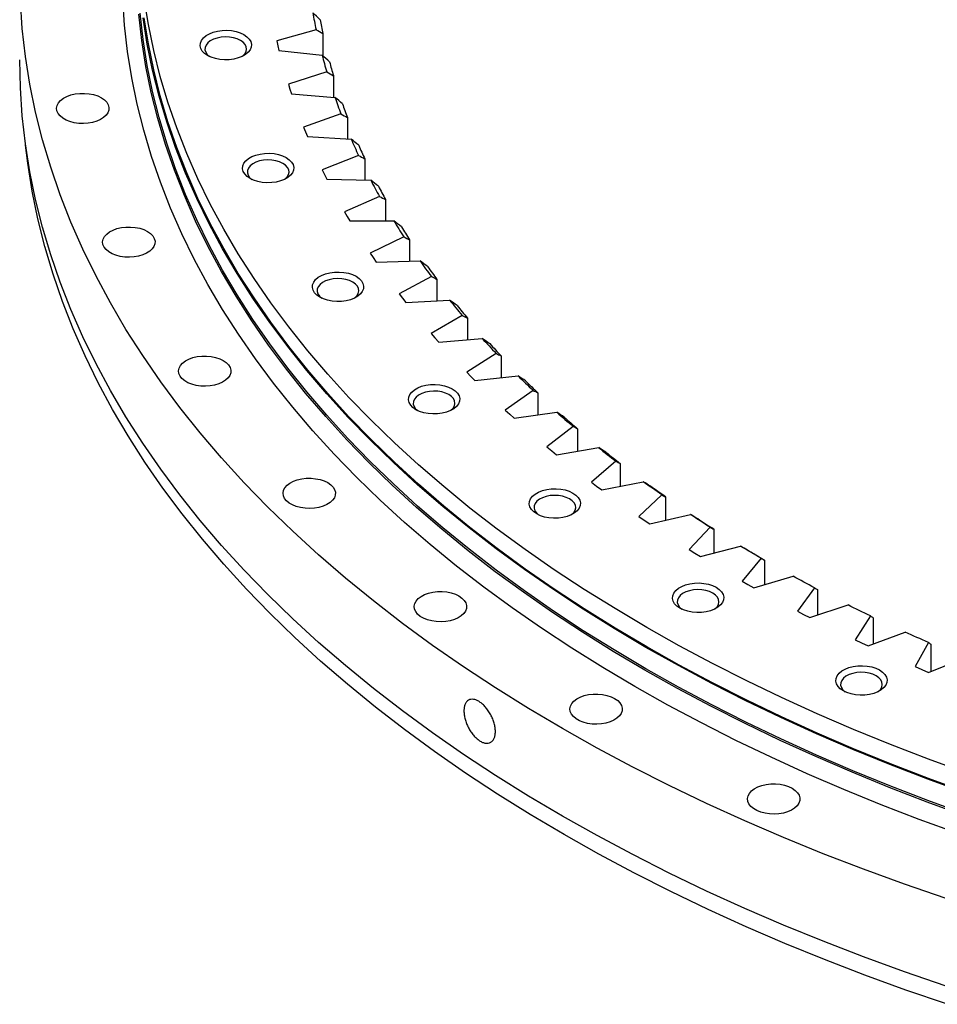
# Model space of a CAD drawing. Header units: millimetres. Extents: x 544 to 8161, y 2697 to 8573.
# Tile 9 of 16: x 4981 to 5366, y 5377 to 5791. Entities that reach past the tile are written whole.
import ezdxf

# ---------------------------------------------------------------- set-up
doc = ezdxf.new("R2010")
doc.units = ezdxf.units.MM
doc.header["$LTSCALE"] = 50

msp = doc.modelspace()

# ---------------------------------------------------------------- linework, layer by layer
at = {"lineweight": 25}
for p, q in [((5105.41, 5786.56), (5088.88, 5781.83)), ((5108.26, 5784.93), (5108.26, 5775.55)), ((5088.88, 5781.83), (5089.35, 5779.83)), ((5089.35, 5779.83), (5089.83, 5777.83)), ((5089.83, 5777.83), (5107.95, 5775.83)), ((5109.9, 5768.81), (5093.78, 5763.63)), ((5112.68, 5767.25), (5112.68, 5758.21)), ((5093.78, 5763.63), (5094.41, 5761.64)), ((5094.41, 5761.64), (5095.06, 5759.66)), ((5095.06, 5759.66), (5113.32, 5758.15)), ((5115.85, 5751.2), (5100.17, 5745.58)), ((5118.55, 5749.72), (5118.55, 5740.73)), ((5100.17, 5745.58), (5100.96, 5743.62)), ((5100.96, 5743.62), (5101.77, 5741.65)), ((5101.77, 5741.65), (5120.13, 5740.65)), ((5123.22, 5733.77), (5108.02, 5727.73)), ((5125.85, 5732.36), (5125.85, 5723.41)), ((5108.02, 5727.73), (5108.97, 5725.79)), ((5108.97, 5725.79), (5109.94, 5723.85)), ((5109.94, 5723.85), (5128.37, 5723.34)), ((5132.02, 5716.56), (5117.33, 5710.12)), ((5134.55, 5715.22), (5134.55, 5706.29)), ((5117.33, 5710.12), (5118.44, 5708.2)), ((5118.44, 5708.2), (5119.56, 5706.29)), ((5119.56, 5706.29), (5138.01, 5706.29)), ((5142.21, 5699.61), (5128.07, 5692.77)), ((5144.65, 5698.33), (5144.65, 5689.39)), ((5128.07, 5692.77), (5129.33, 5690.89)), ((5129.33, 5690.89), (5130.61, 5689.01)), ((5130.61, 5689.01), (5149.04, 5689.51)), ((5153.78, 5682.95), (5140.21, 5675.74)), ((5156.12, 5681.75), (5156.12, 5672.76)), ((5140.21, 5675.74), (5141.63, 5673.89)), ((5141.63, 5673.89), (5143.06, 5672.05)), ((5143.06, 5672.05), (5161.42, 5673.05)), ((5166.7, 5666.63), (5153.73, 5659.06)), ((5168.94, 5665.49), (5168.94, 5656.44)), ((5153.73, 5659.06), (5155.3, 5657.25)), ((5155.3, 5657.25), (5156.88, 5655.45)), ((5156.88, 5655.45), (5175.14, 5656.95)), ((5180.94, 5650.68), (5168.61, 5642.76)), ((5183.07, 5649.6), (5183.07, 5640.46)), ((5168.61, 5642.76), (5170.32, 5641)), ((5170.32, 5641), (5172.05, 5639.24)), ((5172.05, 5639.24), (5190.17, 5641.24)), ((5196.47, 5635.14), (5184.8, 5626.89)), ((5198.48, 5634.11), (5198.48, 5624.85)), ((5184.8, 5626.89), (5186.65, 5625.18)), ((5186.65, 5625.18), (5188.52, 5623.47)), ((5188.52, 5623.47), (5206.46, 5625.96)), ((5213.25, 5620.03), (5202.27, 5611.48)), ((5215.15, 5619.06), (5215.15, 5609.66)), ((5202.27, 5611.48), (5204.26, 5609.82)), ((5204.26, 5609.82), (5206.27, 5608.16)), ((5206.27, 5608.16), (5223.98, 5611.14)), ((5231.25, 5605.41), (5220.98, 5596.56)), ((5233.02, 5604.48), (5233.02, 5594.9)), ((5220.98, 5596.56), (5223.1, 5594.95)), ((5225.24, 5593.36), (5242.69, 5596.81)), ((5223.1, 5594.95), (5225.24, 5593.36)), ((5250.43, 5591.28), (5240.89, 5582.17)), ((5252.07, 5590.41), (5252.07, 5580.61)), ((5240.89, 5582.17), (5243.14, 5580.62)), ((5243.14, 5580.62), (5245.41, 5579.08)), ((5245.41, 5579.08), (5262.56, 5583.01)), ((5270.73, 5577.7), (5261.95, 5568.33)), ((5272.25, 5576.87), (5272.25, 5566.82)), ((5261.95, 5568.33), (5264.33, 5566.85)), ((5266.73, 5565.38), (5283.53, 5569.77)), ((5264.33, 5566.85), (5266.73, 5565.38)), ((5292.13, 5564.69), (5284.13, 5555.09)), ((5293.51, 5563.89), (5293.51, 5553.56)), ((5284.13, 5555.09), (5286.63, 5553.68)), ((5289.14, 5552.27), (5305.56, 5557.11)), ((5286.63, 5553.68), (5289.14, 5552.27)), ((5314.57, 5552.27), (5307.36, 5542.47)), ((5315.82, 5551.51), (5315.82, 5540.85)), ((5307.36, 5542.47), (5309.97, 5541.12)), ((5312.59, 5539.78), (5328.61, 5545.07)), ((5309.97, 5541.12), (5312.59, 5539.78)), ((5338, 5540.48), (5331.6, 5530.49)), ((5339.11, 5539.75), (5339.11, 5528.71)), ((5331.6, 5530.49), (5334.32, 5529.22)), ((5337.05, 5527.95), (5352.61, 5533.67)), ((5334.32, 5529.22), (5337.05, 5527.95)), ((5362.37, 5529.34), (5356.79, 5519.19)), ((5363.33, 5528.64), (5363.33, 5517.16)), ((5362.44, 5516.8), (5377.52, 5522.94)), ((5356.79, 5519.19), (5359.61, 5517.99)), ((5359.61, 5517.99), (5362.44, 5516.8))]:
    msp.add_line(p, q, dxfattribs=at)
at = {"lineweight": 25, "flags": 128}
for points in [[(5369.8, 5421.87), (5352.31, 5427.88), (5335.09, 5434.15), (5318.17, 5440.68), (5301.55, 5447.46), (5285.24, 5454.49), (5269.25, 5461.76), (5253.6, 5469.28), (5238.3, 5477.02), (5223.35, 5485), (5208.77, 5493.2), (5194.57, 5501.62), (5180.75, 5510.24), (5167.33, 5519.08), (5154.32, 5528.11), (5141.72, 5537.34), (5129.54, 5546.76), (5117.79, 5556.35), (5106.48, 5566.12), (5095.62, 5576.06), (5085.22, 5586.16), (5075.27, 5596.41), (5065.79, 5606.81), (5056.79, 5617.35), (5048.27, 5628.02), (5040.23, 5638.81), (5032.69, 5649.73), (5025.65, 5660.75), (5019.1, 5671.88), (5013.07, 5683.1), (5007.54, 5694.41), (5002.53, 5705.8), (4998.04, 5717.26), (4994.07, 5728.78), (4990.62, 5740.36), (4987.7, 5751.99), (4985.31, 5763.66), (4983.45, 5775.36), (4982.12, 5787.09), (4981.32, 5798.83)], [(5374.77, 5449.12), (5358.51, 5455.05), (5342.52, 5461.21), (5326.82, 5467.62), (5311.41, 5474.26), (5296.31, 5481.14), (5281.53, 5488.23), (5267.07, 5495.55), (5252.95, 5503.09), (5239.18, 5510.83), (5225.76, 5518.78), (5212.71, 5526.94), (5200.03, 5535.28), (5187.74, 5543.82), (5175.83, 5552.53), (5164.33, 5561.43), (5153.23, 5570.49), (5142.55, 5579.72), (5132.29, 5589.11), (5122.45, 5598.65), (5113.06, 5608.34), (5104.11, 5618.16), (5095.6, 5628.11), (5087.55, 5638.2), (5079.96, 5648.39), (5072.83, 5658.7), (5066.18, 5669.12), (5060, 5679.63), (5054.3, 5690.23), (5049.08, 5700.92), (5044.34, 5711.67), (5040.1, 5722.5), (5036.35, 5733.39), (5033.09, 5744.33), (5030.33, 5755.31), (5028.07, 5766.34), (5026.31, 5777.39), (5025.06, 5788.47), (5024.3, 5799.56)], [(5378.43, 5474.53), (5362.32, 5480.4), (5346.49, 5486.51), (5330.94, 5492.86), (5315.68, 5499.43), (5300.72, 5506.24), (5286.08, 5513.27), (5271.76, 5520.52), (5257.77, 5527.98), (5244.13, 5535.66), (5230.84, 5543.53), (5217.91, 5551.6), (5205.35, 5559.87), (5193.18, 5568.32), (5181.39, 5576.96), (5169.99, 5585.77), (5159, 5594.75), (5148.42, 5603.89), (5138.25, 5613.19), (5128.52, 5622.64), (5119.21, 5632.23), (5110.34, 5641.96), (5101.92, 5651.82), (5093.95, 5661.8), (5086.43, 5671.91), (5079.37, 5682.12), (5072.78, 5692.43), (5066.66, 5702.84), (5061.01, 5713.34), (5055.84, 5723.93), (5051.15, 5734.58), (5046.95, 5745.31), (5043.23, 5756.09), (5040.01, 5766.93), (5037.27, 5777.81), (5035.04, 5788.72), (5033.29, 5799.67)], [(5377.91, 5456.49), (5361.78, 5462.36), (5345.92, 5468.48), (5330.35, 5474.83), (5315.07, 5481.42), (5300.09, 5488.24), (5285.43, 5495.28), (5271.09, 5502.54), (5257.08, 5510.01), (5243.42, 5517.69), (5230.11, 5525.58), (5217.17, 5533.66), (5204.59, 5541.94), (5192.4, 5550.41), (5180.59, 5559.05), (5169.18, 5567.87), (5158.17, 5576.86), (5147.58, 5586.02), (5137.4, 5595.33), (5127.65, 5604.79), (5118.33, 5614.4), (5109.45, 5624.14), (5101.02, 5634.02), (5093.03, 5644.01), (5085.5, 5654.13), (5078.44, 5664.36), (5071.84, 5674.68), (5065.71, 5685.11), (5060.05, 5695.62), (5054.87, 5706.22), (5050.18, 5716.89), (5045.97, 5727.63), (5042.25, 5738.43), (5039.02, 5749.28), (5036.28, 5760.18), (5034.04, 5771.11), (5032.3, 5782.07), (5031.05, 5793.06)], [(5378.17, 5457.14), (5362.05, 5463.01), (5346.21, 5469.12), (5330.64, 5475.47), (5315.37, 5482.06), (5300.4, 5488.87), (5285.75, 5495.9), (5271.42, 5503.16), (5257.43, 5510.63), (5243.78, 5518.3), (5230.48, 5526.19), (5217.54, 5534.26), (5204.97, 5542.54), (5192.79, 5551), (5180.99, 5559.64), (5169.59, 5568.45), (5158.59, 5577.44), (5148, 5586.58), (5137.83, 5595.89), (5128.08, 5605.34), (5118.77, 5614.94), (5109.9, 5624.68), (5101.47, 5634.55), (5093.49, 5644.54), (5085.97, 5654.65), (5078.9, 5664.87), (5072.31, 5675.19), (5066.18, 5685.61), (5060.53, 5696.11), (5055.36, 5706.7), (5050.66, 5717.37), (5046.46, 5728.1), (5042.74, 5738.89), (5039.51, 5749.73), (5036.78, 5760.62), (5034.54, 5771.55), (5032.79, 5782.5), (5031.55, 5793.48)], [(5378.17, 5466.12), (5362.05, 5471.99), (5346.21, 5478.11), (5330.64, 5484.46), (5315.37, 5491.04), (5300.4, 5497.85), (5285.75, 5504.89), (5271.42, 5512.14), (5257.43, 5519.61), (5243.78, 5527.29), (5230.48, 5535.17), (5217.54, 5543.25), (5204.97, 5551.52), (5192.79, 5559.98), (5180.99, 5568.62), (5169.59, 5577.43), (5158.59, 5586.42), (5148, 5595.57), (5137.83, 5604.87), (5128.08, 5614.33), (5118.77, 5623.93), (5109.9, 5633.66), (5101.47, 5643.53), (5093.49, 5653.52), (5085.97, 5663.63), (5078.9, 5673.85), (5072.31, 5684.17), (5066.18, 5694.59), (5060.53, 5705.1), (5055.36, 5715.69), (5050.66, 5726.35), (5046.46, 5737.08), (5042.74, 5747.87), (5039.51, 5758.71), (5036.78, 5769.6), (5034.54, 5780.53), (5032.79, 5791.48)], [(5378.43, 5466.37), (5362.32, 5472.24), (5346.49, 5478.34), (5330.94, 5484.69), (5315.68, 5491.27), (5300.72, 5498.08), (5286.08, 5505.11), (5271.76, 5512.36), (5257.77, 5519.82), (5244.13, 5527.49), (5230.84, 5535.37), (5217.91, 5543.44), (5205.35, 5551.71), (5193.18, 5560.16), (5181.39, 5568.79), (5169.99, 5577.6), (5159, 5586.58), (5148.42, 5595.72), (5138.25, 5605.02), (5128.52, 5614.47), (5119.21, 5624.06), (5110.34, 5633.79), (5101.92, 5643.65), (5093.95, 5653.64), (5086.43, 5663.74), (5079.37, 5673.95), (5072.78, 5684.27), (5066.66, 5694.68), (5061.01, 5705.18), (5055.84, 5715.76), (5051.15, 5726.42), (5046.95, 5737.14), (5043.23, 5747.92), (5040.01, 5758.76), (5037.27, 5769.64), (5035.04, 5780.56), (5033.29, 5791.51)], [(5075.11, 5784.49), (5076.38, 5783.61), (5077.35, 5782.61), (5077.98, 5781.53), (5078.25, 5780.39), (5078.16, 5779.25), (5077.71, 5778.13), (5076.9, 5777.08), (5075.78, 5776.14), (5074.38, 5775.33), (5072.74, 5774.68), (5070.93, 5774.22), (5069, 5773.96), (5067.02, 5773.91), (5065.05, 5774.06), (5063.17, 5774.43), (5061.44, 5774.98), (5059.91, 5775.72), (5058.64, 5776.6), (5057.68, 5777.6), (5057.05, 5778.68), (5056.77, 5779.82), (5056.87, 5780.96), (5057.32, 5782.08), (5058.12, 5783.12), (5059.24, 5784.07), (5060.65, 5784.88), (5062.28, 5785.53), (5064.1, 5785.99), (5066.03, 5786.25), (5068.01, 5786.3), (5069.97, 5786.15), (5071.85, 5785.78), (5073.59, 5785.22), (5075.11, 5784.49)], [(5073.7, 5782.04), (5072.33, 5782.69), (5070.76, 5783.16), (5069.06, 5783.44), (5067.29, 5783.52), (5065.53, 5783.39), (5063.86, 5783.06), (5062.33, 5782.54), (5061.02, 5781.86), (5059.97, 5781.03), (5059.23, 5780.1), (5058.83, 5779.11), (5058.79, 5778.09), (5059.1, 5777.08), (5059.76, 5776.13), (5060.69, 5775.31)], [(5074.34, 5775.31), (5074.57, 5775.48), (5075.46, 5776.36), (5076.04, 5777.33), (5076.26, 5778.34), (5076.13, 5779.36), (5075.64, 5780.34), (5074.82, 5781.25), (5073.7, 5782.04)], [(5369.8, 5385.13), (5352.31, 5391.13), (5335.09, 5397.4), (5318.17, 5403.93), (5301.55, 5410.71), (5285.24, 5417.74), (5269.25, 5425.02), (5253.6, 5432.53), (5238.3, 5440.28), (5223.35, 5448.26), (5208.77, 5456.45), (5194.57, 5464.87), (5180.75, 5473.5), (5167.33, 5482.33), (5154.32, 5491.37), (5141.72, 5500.6), (5129.54, 5510.01), (5117.79, 5519.61), (5106.48, 5529.38), (5095.62, 5539.31), (5085.22, 5549.41), (5075.27, 5559.66), (5065.79, 5570.06), (5056.79, 5580.6), (5048.27, 5591.27), (5040.23, 5602.07), (5032.69, 5612.98), (5025.65, 5624.01), (5019.1, 5635.13), (5013.07, 5646.36), (5007.54, 5657.66), (5002.53, 5669.05), (4998.04, 5680.51), (4994.07, 5692.04), (4990.62, 5703.62), (4987.7, 5715.25), (4985.31, 5726.92), (4983.45, 5738.62), (4982.12, 5750.34), (4981.32, 5762.08), (4981.05, 5773.83)], [(5015.31, 5757.99), (5016.57, 5757.12), (5017.55, 5756.13), (5018.2, 5755.05), (5018.51, 5753.93), (5018.46, 5752.79), (5018.07, 5751.67), (5017.33, 5750.62), (5016.28, 5749.65), (5014.95, 5748.81), (5013.38, 5748.12), (5011.63, 5747.61), (5009.74, 5747.28), (5007.78, 5747.15), (5005.81, 5747.23), (5003.9, 5747.51), (5002.1, 5747.98), (5000.48, 5748.62), (4999.09, 5749.43), (4997.96, 5750.37), (4997.15, 5751.4), (4996.67, 5752.51), (4996.53, 5753.64), (4996.75, 5754.77), (4997.32, 5755.86), (4998.22, 5756.88), (4999.41, 5757.78), (5000.87, 5758.55), (5002.54, 5759.16), (5004.37, 5759.58), (5006.3, 5759.81), (5008.27, 5759.83), (5010.22, 5759.66), (5012.08, 5759.28), (5013.79, 5758.72), (5015.31, 5757.99)], [(5370.3, 5377.46), (5352.83, 5383.46), (5335.64, 5389.72), (5318.74, 5396.24), (5302.13, 5403.01), (5285.85, 5410.04), (5269.88, 5417.3), (5254.25, 5424.81), (5238.97, 5432.54), (5224.04, 5440.51), (5209.48, 5448.7), (5195.3, 5457.1), (5181.5, 5465.72), (5168.09, 5474.54), (5155.1, 5483.57), (5142.51, 5492.78), (5130.35, 5502.18), (5118.62, 5511.77), (5107.32, 5521.53), (5096.47, 5531.45), (5086.08, 5541.54), (5076.15, 5551.77), (5066.68, 5562.16), (5057.69, 5572.69), (5049.18, 5583.34), (5041.16, 5594.12), (5033.62, 5605.02), (5026.59, 5616.03), (5020.05, 5627.15), (5014.03, 5638.35), (5008.51, 5649.65), (5003.5, 5661.02), (4999.02, 5672.47), (4995.05, 5683.98), (4991.61, 5695.54), (4988.69, 5707.16), (4986.3, 5718.81), (4984.44, 5730.5), (4983.53, 5738.04)], [(5092.9, 5732.87), (5094.17, 5731.99), (5095.13, 5730.99), (5095.76, 5729.9), (5096.04, 5728.77), (5095.95, 5727.63), (5095.49, 5726.51), (5094.69, 5725.46), (5093.57, 5724.52), (5092.17, 5723.71), (5090.53, 5723.06), (5088.72, 5722.6), (5086.78, 5722.34), (5084.8, 5722.28), (5082.84, 5722.44), (5080.96, 5722.81), (5079.22, 5723.36), (5077.7, 5724.09), (5076.43, 5724.98), (5075.47, 5725.98), (5074.83, 5727.06), (5074.56, 5728.2), (5074.65, 5729.34), (5075.11, 5730.46), (5075.91, 5731.5), (5077.03, 5732.45), (5078.43, 5733.26), (5080.07, 5733.9), (5081.88, 5734.37), (5083.81, 5734.63), (5085.8, 5734.68), (5087.76, 5734.52), (5089.64, 5734.16), (5091.37, 5733.6), (5092.9, 5732.87)], [(5091.49, 5730.42), (5090.11, 5731.07), (5088.55, 5731.54), (5086.84, 5731.82), (5085.08, 5731.9), (5083.32, 5731.77), (5081.65, 5731.44), (5080.12, 5730.92), (5078.81, 5730.24), (5077.76, 5729.41), (5077.02, 5728.48), (5076.62, 5727.49), (5076.57, 5726.47), (5076.89, 5725.46), (5077.54, 5724.51), (5078.48, 5723.69)], [(5092.12, 5723.69), (5092.35, 5723.86), (5093.25, 5724.74), (5093.82, 5725.71), (5094.05, 5726.72), (5093.91, 5727.74), (5093.43, 5728.72), (5092.61, 5729.63), (5091.49, 5730.42)], [(5034.64, 5701.89), (5035.9, 5701.01), (5036.88, 5700.02), (5037.53, 5698.95), (5037.84, 5697.82), (5037.79, 5696.69), (5037.4, 5695.57), (5036.66, 5694.51), (5035.61, 5693.55), (5034.28, 5692.71), (5032.71, 5692.02), (5030.96, 5691.5), (5029.07, 5691.18), (5027.11, 5691.05), (5025.14, 5691.13), (5023.23, 5691.4), (5021.43, 5691.87), (5019.81, 5692.52), (5018.42, 5693.33), (5017.29, 5694.26), (5016.48, 5695.3), (5016, 5696.4), (5015.86, 5697.54), (5016.08, 5698.67), (5016.65, 5699.76), (5017.55, 5700.78), (5018.74, 5701.68), (5020.2, 5702.45), (5021.87, 5703.06), (5023.7, 5703.48), (5025.63, 5703.71), (5027.6, 5703.73), (5029.55, 5703.55), (5031.41, 5703.18), (5033.13, 5702.62), (5034.64, 5701.89)], [(5122.21, 5683.03), (5123.47, 5682.15), (5124.44, 5681.15), (5125.07, 5680.06), (5125.34, 5678.93), (5125.25, 5677.79), (5124.8, 5676.67), (5124, 5675.62), (5122.88, 5674.68), (5121.47, 5673.87), (5119.84, 5673.22), (5118.02, 5672.76), (5116.09, 5672.5), (5114.11, 5672.44), (5112.14, 5672.6), (5110.26, 5672.97), (5108.53, 5673.52), (5107, 5674.26), (5105.74, 5675.14), (5104.77, 5676.14), (5104.14, 5677.22), (5103.87, 5678.36), (5103.96, 5679.5), (5104.41, 5680.62), (5105.21, 5681.66), (5106.34, 5682.61), (5107.74, 5683.42), (5109.37, 5684.07), (5111.19, 5684.53), (5113.12, 5684.79), (5115.1, 5684.84), (5117.07, 5684.68), (5118.95, 5684.32), (5120.68, 5683.76), (5122.21, 5683.03)], [(5120.79, 5680.58), (5119.42, 5681.23), (5117.85, 5681.7), (5116.15, 5681.98), (5114.38, 5682.06), (5112.63, 5681.93), (5110.95, 5681.6), (5109.43, 5681.08), (5108.11, 5680.4), (5107.07, 5679.57), (5106.33, 5678.64), (5105.93, 5677.65), (5105.88, 5676.63), (5106.19, 5675.62), (5106.85, 5674.67), (5107.78, 5673.85)], [(5121.43, 5673.85), (5121.66, 5674.02), (5122.56, 5674.9), (5123.13, 5675.87), (5123.35, 5676.88), (5123.22, 5677.9), (5122.73, 5678.88), (5121.91, 5679.79), (5120.79, 5680.58)], [(5066.49, 5647.72), (5067.75, 5646.85), (5068.73, 5645.86), (5069.38, 5644.78), (5069.69, 5643.66), (5069.64, 5642.52), (5069.25, 5641.41), (5068.51, 5640.35), (5067.46, 5639.38), (5066.13, 5638.54), (5064.56, 5637.85), (5062.81, 5637.34), (5060.92, 5637.01), (5058.96, 5636.88), (5056.99, 5636.96), (5055.08, 5637.24), (5053.28, 5637.71), (5051.66, 5638.36), (5050.27, 5639.16), (5049.14, 5640.1), (5048.33, 5641.13), (5047.85, 5642.24), (5047.71, 5643.37), (5047.93, 5644.51), (5048.5, 5645.6), (5049.4, 5646.61), (5050.59, 5647.52), (5052.05, 5648.28), (5053.72, 5648.89), (5055.55, 5649.31), (5057.48, 5649.54), (5059.45, 5649.57), (5061.4, 5649.39), (5063.26, 5649.01), (5064.98, 5648.45), (5066.49, 5647.72)], [(5162.53, 5635.83), (5163.8, 5634.95), (5164.76, 5633.95), (5165.39, 5632.86), (5165.67, 5631.73), (5165.58, 5630.58), (5165.12, 5629.47), (5164.32, 5628.42), (5163.2, 5627.47), (5161.8, 5626.66), (5160.16, 5626.02), (5158.35, 5625.56), (5156.42, 5625.29), (5154.43, 5625.24), (5152.47, 5625.4), (5150.59, 5625.76), (5148.85, 5626.32), (5147.33, 5627.05), (5146.06, 5627.93), (5145.1, 5628.93), (5144.47, 5630.02), (5144.19, 5631.15), (5144.28, 5632.3), (5144.74, 5633.41), (5145.54, 5634.46), (5146.66, 5635.4), (5148.06, 5636.21), (5149.7, 5636.86), (5151.51, 5637.32), (5153.44, 5637.59), (5155.43, 5637.64), (5157.39, 5637.48), (5159.27, 5637.12), (5161.01, 5636.56), (5162.53, 5635.83)], [(5161.12, 5633.38), (5159.75, 5634.02), (5158.18, 5634.5), (5156.47, 5634.78), (5154.71, 5634.86), (5152.95, 5634.73), (5151.28, 5634.4), (5149.75, 5633.88), (5148.44, 5633.19), (5147.39, 5632.37), (5146.65, 5631.44), (5146.25, 5630.44), (5146.21, 5629.42), (5146.52, 5628.42), (5147.17, 5627.47), (5148.11, 5626.64)], [(5161.75, 5626.64), (5161.98, 5626.82), (5162.88, 5627.7), (5163.45, 5628.66), (5163.68, 5629.68), (5163.54, 5630.7), (5163.06, 5631.68), (5162.24, 5632.59), (5161.12, 5633.38)], [(5110.31, 5596.42), (5111.58, 5595.55), (5112.55, 5594.56), (5113.2, 5593.48), (5113.51, 5592.36), (5113.47, 5591.22), (5113.07, 5590.1), (5112.34, 5589.05), (5111.29, 5588.08), (5109.96, 5587.24), (5108.39, 5586.55), (5106.63, 5586.04), (5104.74, 5585.71), (5102.78, 5585.58), (5100.81, 5585.66), (5098.9, 5585.94), (5097.11, 5586.41), (5095.49, 5587.06), (5094.09, 5587.86), (5092.97, 5588.8), (5092.15, 5589.83), (5091.67, 5590.94), (5091.54, 5592.07), (5091.76, 5593.2), (5092.33, 5594.29), (5093.22, 5595.31), (5094.42, 5596.21), (5095.87, 5596.98), (5097.54, 5597.59), (5099.37, 5598.01), (5101.3, 5598.24), (5103.28, 5598.27), (5105.22, 5598.09), (5107.08, 5597.71), (5108.8, 5597.15), (5110.31, 5596.42)], [(5250.43, 5591.28), (5249.45, 5591.97), (5248.48, 5592.66), (5247.5, 5593.35), (5246.54, 5594.04), (5245.57, 5594.73), (5244.61, 5595.42), (5243.65, 5596.12), (5242.69, 5596.81)], [(5213.18, 5592.07), (5214.45, 5591.18), (5215.42, 5590.18), (5216.05, 5589.1), (5216.32, 5587.96), (5216.23, 5586.82), (5215.78, 5585.7), (5214.97, 5584.66), (5213.85, 5583.71), (5212.45, 5582.9), (5210.81, 5582.26), (5209, 5581.79), (5207.07, 5581.53), (5205.09, 5581.48), (5203.12, 5581.64), (5201.24, 5582), (5199.51, 5582.56), (5197.98, 5583.29), (5196.71, 5584.17), (5195.75, 5585.17), (5195.12, 5586.26), (5194.84, 5587.39), (5194.94, 5588.53), (5195.39, 5589.65), (5196.19, 5590.7), (5197.31, 5591.64), (5198.71, 5592.45), (5200.35, 5593.1), (5202.17, 5593.56), (5204.1, 5593.82), (5206.08, 5593.88), (5208.04, 5593.72), (5209.92, 5593.35), (5211.66, 5592.8), (5213.18, 5592.07)], [(5252.07, 5590.41), (5251.27, 5590.97), (5250.47, 5591.54), (5249.67, 5592.11), (5248.87, 5592.68), (5248.08, 5593.25), (5247.28, 5593.82), (5246.49, 5594.39), (5245.7, 5594.96)], [(5211.77, 5589.62), (5210.4, 5590.26), (5208.83, 5590.73), (5207.13, 5591.02), (5205.36, 5591.09), (5203.6, 5590.96), (5201.93, 5590.63), (5200.4, 5590.12), (5199.09, 5589.43), (5198.04, 5588.61), (5197.3, 5587.68), (5196.9, 5586.68), (5196.86, 5585.66), (5197.17, 5584.65), (5197.83, 5583.71), (5198.76, 5582.88)], [(5212.4, 5582.88), (5212.64, 5583.05), (5213.53, 5583.93), (5214.11, 5584.9), (5214.33, 5585.92), (5214.2, 5586.94), (5213.71, 5587.92), (5212.89, 5588.82), (5211.77, 5589.62)], [(5270.73, 5577.7), (5269.7, 5578.36), (5268.67, 5579.02), (5267.65, 5579.68), (5266.62, 5580.35), (5265.6, 5581.01), (5264.59, 5581.68), (5263.57, 5582.35), (5262.56, 5583.01)], [(5272.25, 5576.87), (5271.4, 5577.41), (5270.55, 5577.95), (5269.71, 5578.5), (5268.87, 5579.05), (5268.03, 5579.59), (5267.19, 5580.14), (5266.35, 5580.69), (5265.52, 5581.24)], [(5292.13, 5564.69), (5291.05, 5565.32), (5289.97, 5565.95), (5288.89, 5566.58), (5287.81, 5567.22), (5286.74, 5567.85), (5285.67, 5568.49), (5284.6, 5569.13), (5283.53, 5569.77)], [(5293.51, 5563.89), (5292.62, 5564.41), (5291.73, 5564.93), (5290.84, 5565.45), (5289.96, 5565.98), (5289.07, 5566.5), (5288.19, 5567.03), (5287.31, 5567.55), (5286.43, 5568.08)], [(5314.57, 5552.27), (5313.44, 5552.87), (5312.3, 5553.47), (5311.17, 5554.07), (5310.05, 5554.68), (5308.92, 5555.29), (5307.8, 5555.89), (5306.68, 5556.5), (5305.56, 5557.11)], [(5165.36, 5548.86), (5166.63, 5547.99), (5167.6, 5546.99), (5168.25, 5545.92), (5168.56, 5544.8), (5168.52, 5543.66), (5168.12, 5542.54), (5167.39, 5541.49), (5166.34, 5540.52), (5165.01, 5539.68), (5163.44, 5538.99), (5161.68, 5538.48), (5159.79, 5538.15), (5157.83, 5538.02), (5155.86, 5538.1), (5153.95, 5538.38), (5152.16, 5538.85), (5150.53, 5539.49), (5149.14, 5540.3), (5148.02, 5541.23), (5147.2, 5542.27), (5146.72, 5543.38), (5146.59, 5544.51), (5146.81, 5545.64), (5147.38, 5546.73), (5148.27, 5547.75), (5149.47, 5548.65), (5150.92, 5549.42), (5152.59, 5550.03), (5154.42, 5550.45), (5156.35, 5550.68), (5158.32, 5550.7), (5160.27, 5550.53), (5162.13, 5550.15), (5163.85, 5549.59), (5165.36, 5548.86)], [(5273.3, 5552.49), (5274.57, 5551.61), (5275.53, 5550.61), (5276.16, 5549.53), (5276.43, 5548.39), (5276.34, 5547.25), (5275.89, 5546.13), (5275.09, 5545.09), (5273.97, 5544.14), (5272.56, 5543.33), (5270.93, 5542.68), (5269.11, 5542.22), (5267.18, 5541.96), (5265.2, 5541.91), (5263.24, 5542.06), (5261.35, 5542.43), (5259.62, 5542.99), (5258.09, 5543.72), (5256.83, 5544.6), (5255.86, 5545.6), (5255.23, 5546.68), (5254.96, 5547.82), (5255.05, 5548.96), (5255.5, 5550.08), (5256.3, 5551.13), (5257.43, 5552.07), (5258.83, 5552.88), (5260.47, 5553.53), (5262.28, 5553.99), (5264.21, 5554.25), (5266.19, 5554.31), (5268.16, 5554.15), (5270.04, 5553.78), (5271.77, 5553.23), (5273.3, 5552.49)], [(5271.88, 5550.04), (5270.51, 5550.69), (5268.94, 5551.16), (5267.24, 5551.44), (5265.47, 5551.52), (5263.72, 5551.39), (5262.04, 5551.06), (5260.52, 5550.54), (5259.2, 5549.86), (5258.16, 5549.04), (5257.42, 5548.11), (5257.02, 5547.11), (5256.97, 5546.09), (5257.28, 5545.08), (5257.94, 5544.13), (5258.87, 5543.31)], [(5272.52, 5543.31), (5272.75, 5543.48), (5273.65, 5544.36), (5274.22, 5545.33), (5274.44, 5546.34), (5274.31, 5547.36), (5273.82, 5548.35), (5273, 5549.25), (5271.88, 5550.04)], [(5338, 5540.48), (5336.82, 5541.05), (5335.64, 5541.62), (5334.46, 5542.19), (5333.28, 5542.76), (5332.11, 5543.34), (5330.94, 5543.91), (5329.77, 5544.49), (5328.61, 5545.07)], [(5362.37, 5529.34), (5361.14, 5529.87), (5359.92, 5530.41), (5358.69, 5530.95), (5357.47, 5531.49), (5356.25, 5532.03), (5355.04, 5532.58), (5353.82, 5533.12), (5352.61, 5533.67)], [(5341.84, 5517.79), (5343.11, 5516.91), (5344.08, 5515.91), (5344.71, 5514.82), (5344.98, 5513.69), (5344.89, 5512.55), (5344.44, 5511.43), (5343.63, 5510.38), (5342.51, 5509.44), (5341.11, 5508.63), (5339.47, 5507.98), (5337.66, 5507.52), (5335.73, 5507.26), (5333.75, 5507.2), (5331.78, 5507.36), (5329.9, 5507.73), (5328.17, 5508.28), (5326.64, 5509.01), (5325.37, 5509.9), (5324.41, 5510.9), (5323.78, 5511.98), (5323.5, 5513.12), (5323.6, 5514.26), (5324.05, 5515.37), (5324.85, 5516.42), (5325.97, 5517.37), (5327.38, 5518.18), (5329.01, 5518.82), (5330.83, 5519.29), (5332.76, 5519.55), (5334.74, 5519.6), (5336.7, 5519.44), (5338.59, 5519.08), (5340.32, 5518.52), (5341.84, 5517.79)], [(5340.43, 5515.34), (5339.06, 5515.99), (5337.49, 5516.46), (5335.79, 5516.74), (5334.02, 5516.82), (5332.27, 5516.69), (5330.59, 5516.36), (5329.06, 5515.84), (5327.75, 5515.16), (5326.7, 5514.33), (5325.96, 5513.4), (5325.56, 5512.41), (5325.52, 5511.39), (5325.83, 5510.38), (5326.49, 5509.43), (5327.42, 5508.61)], [(5341.07, 5508.61), (5341.3, 5508.78), (5342.19, 5509.66), (5342.77, 5510.63), (5342.99, 5511.64), (5342.86, 5512.66), (5342.37, 5513.64), (5341.55, 5514.55), (5340.43, 5515.34)], [(5230.69, 5505.85), (5231.96, 5504.98), (5232.93, 5503.99), (5233.58, 5502.91), (5233.89, 5501.79), (5233.85, 5500.65), (5233.45, 5499.54), (5232.72, 5498.48), (5231.67, 5497.52), (5230.34, 5496.68), (5228.77, 5495.99), (5227.01, 5495.47), (5225.12, 5495.14), (5223.16, 5495.01), (5221.2, 5495.09), (5219.28, 5495.37), (5217.49, 5495.84), (5215.87, 5496.49), (5214.47, 5497.29), (5213.35, 5498.23), (5212.53, 5499.27), (5212.05, 5500.37), (5211.92, 5501.51), (5212.14, 5502.64), (5212.71, 5503.73), (5213.6, 5504.74), (5214.8, 5505.65), (5216.25, 5506.42), (5217.92, 5507.02), (5219.75, 5507.44), (5221.68, 5507.67), (5223.66, 5507.7), (5225.6, 5507.52), (5227.47, 5507.14), (5229.18, 5506.58), (5230.69, 5505.85)], [(5305.19, 5468.14), (5306.45, 5467.26), (5307.43, 5466.27), (5308.08, 5465.2), (5308.39, 5464.07), (5308.34, 5462.94), (5307.95, 5461.82), (5307.21, 5460.76), (5306.16, 5459.8), (5304.83, 5458.96), (5303.27, 5458.27), (5301.51, 5457.75), (5299.62, 5457.43), (5297.66, 5457.3), (5295.69, 5457.38), (5293.78, 5457.65), (5291.98, 5458.12), (5290.36, 5458.77), (5288.97, 5459.58), (5287.85, 5460.51), (5287.03, 5461.55), (5286.55, 5462.65), (5286.42, 5463.79), (5286.64, 5464.92), (5287.2, 5466.01), (5288.1, 5467.03), (5289.29, 5467.93), (5290.75, 5468.7), (5292.42, 5469.31), (5294.25, 5469.73), (5296.18, 5469.96), (5298.15, 5469.98), (5300.1, 5469.81), (5301.96, 5469.43), (5303.68, 5468.87), (5305.19, 5468.14)]]:
    msp.add_lwpolyline(points, dxfattribs=at)
at = {"lineweight": 25}
for centre, radius, start, end in [((5328.07, 5833.69), 227.6, 190.1381, 191.9498), ((5330.03, 5831.24), 226.56, 190.2945, 191.7934), ((5336.33, 5835.66), 236.09, 194.6815, 196.4495), ((5338.25, 5833.2), 235.01, 194.8341, 196.2968), ((5347.27, 5839.19), 247.58, 199.1052, 200.8181), ((5349.14, 5836.71), 246.45, 199.2531, 200.6702), ((5360.71, 5844.67), 262.11, 203.3825, 205.0315), ((5362.52, 5842.16), 260.91, 203.5248, 204.8891), ((5376.46, 5852.46), 279.68, 207.4934, 209.0726), ((5378.2, 5849.92), 278.4, 207.6297, 208.9362), ((5394.27, 5862.86), 300.31, 211.425, 212.931), ((5395.93, 5860.27), 298.93, 211.555, 212.8009), ((5413.87, 5876.13), 323.98, 215.1705, 216.6022), ((5415.44, 5873.48), 322.5, 215.2941, 216.4786), ((5434.97, 5892.43), 350.65, 218.7287, 220.0868), ((5436.45, 5889.71), 349.05, 218.8459, 219.9696), ((5457.27, 5911.89), 380.25, 222.1025, 223.3893), ((5458.64, 5909.09), 378.52, 222.2136, 223.2782), ((5480.43, 5934.55), 412.65, 225.2983, 226.5167), ((5481.7, 5931.64), 410.77, 225.4035, 226.4115), ((5504.13, 5960.36), 447.7, 228.3244, 229.4785), ((5505.29, 5957.33), 445.66, 228.4241, 229.3788), ((5528.05, 5989.21), 485.18, 231.1911, 232.2849), ((5529.1, 5986.05), 482.96, 231.2855, 232.1904)]:
    msp.add_arc(centre, radius, start, end, dxfattribs=at)
for points in [[(5107.12, 5790.75), (5106.09, 5791.71), (5105.06, 5792.67), (5104.03, 5793.63)], [(5105.41, 5786.56), (5106.36, 5786.02), (5107.31, 5785.48), (5108.26, 5784.93)], [(5111.07, 5773.03), (5110.03, 5773.96), (5108.99, 5774.9), (5107.95, 5775.83)], [(5109.9, 5768.81), (5110.83, 5768.29), (5111.76, 5767.77), (5112.68, 5767.25)], [(5116.47, 5755.44), (5115.42, 5756.35), (5114.37, 5757.25), (5113.32, 5758.15)], [(5115.85, 5751.2), (5116.75, 5750.7), (5117.65, 5750.21), (5118.55, 5749.72)], [(5123.3, 5738.02), (5122.24, 5738.9), (5121.19, 5739.77), (5120.13, 5740.65)], [(5123.22, 5733.77), (5124.1, 5733.3), (5124.97, 5732.83), (5125.85, 5732.36)], [(5131.55, 5720.81), (5130.49, 5721.65), (5129.43, 5722.5), (5128.37, 5723.34)], [(5132.02, 5716.56), (5132.86, 5716.11), (5133.71, 5715.66), (5134.55, 5715.22)], [(5141.19, 5703.84), (5140.13, 5704.65), (5139.07, 5705.47), (5138.01, 5706.29)], [(5142.21, 5699.61), (5143.03, 5699.18), (5143.84, 5698.76), (5144.65, 5698.33)], [(5152.22, 5687.15), (5151.16, 5687.93), (5150.1, 5688.72), (5149.04, 5689.51)], [(5153.78, 5682.95), (5154.56, 5682.55), (5155.34, 5682.15), (5156.12, 5681.75)], [(5164.59, 5670.78), (5163.54, 5671.54), (5162.48, 5672.29), (5161.42, 5673.05)], [(5166.7, 5666.63), (5167.45, 5666.25), (5168.19, 5665.87), (5168.94, 5665.49)], [(5178.29, 5654.76), (5177.24, 5655.49), (5176.19, 5656.22), (5175.14, 5656.95)], [(5180.94, 5650.68), (5181.65, 5650.32), (5182.36, 5649.96), (5183.07, 5649.6)], [(5193.29, 5639.14), (5192.25, 5639.84), (5191.21, 5640.54), (5190.17, 5641.24)], [(5196.47, 5635.14), (5197.14, 5634.79), (5197.81, 5634.45), (5198.48, 5634.11)], [(5209.55, 5623.94), (5208.52, 5624.61), (5207.49, 5625.29), (5206.46, 5625.96)], [(5213.25, 5620.03), (5213.88, 5619.71), (5214.51, 5619.38), (5215.15, 5619.06)], [(5227.03, 5609.2), (5226.01, 5609.85), (5225, 5610.5), (5223.98, 5611.14)], [(5231.25, 5605.41), (5231.84, 5605.1), (5232.43, 5604.79), (5233.02, 5604.48)], [(5245.7, 5594.96), (5244.7, 5595.58), (5243.69, 5596.2), (5242.69, 5596.81)], [(5250.43, 5591.28), (5250.97, 5590.99), (5251.52, 5590.7), (5252.07, 5590.41)], [(5265.52, 5581.24), (5264.53, 5581.83), (5263.54, 5582.42), (5262.56, 5583.01)], [(5270.73, 5577.7), (5271.24, 5577.42), (5271.74, 5577.14), (5272.25, 5576.87)], [(5286.43, 5568.08), (5285.46, 5568.64), (5284.5, 5569.21), (5283.53, 5569.77)], [(5292.13, 5564.69), (5292.59, 5564.42), (5293.05, 5564.16), (5293.51, 5563.89)], [(5314.57, 5552.27), (5314.99, 5552.02), (5315.4, 5551.76), (5315.82, 5551.51)], [(5338, 5540.48), (5338.37, 5540.24), (5338.74, 5539.99), (5339.11, 5539.75)], [(5362.37, 5529.34), (5362.69, 5529.11), (5363.01, 5528.87), (5363.33, 5528.64)]]:
    msp.add_open_spline(points, degree=3, dxfattribs=at)
msp.add_open_spline([(5180.64, 5491.95), (5180.64, 5491.41), (5180.59, 5490.91), (5180.47, 5490.2), (5180.41, 5489.98), (5180.29, 5489.55), (5180.21, 5489.34), (5179.96, 5488.76), (5179.75, 5488.42), (5179.39, 5487.99), (5179.26, 5487.86), (5178.98, 5487.63), (5178.83, 5487.52), (5178.37, 5487.25), (5178.04, 5487.13), (5177.49, 5487.04), (5177.3, 5487.02), (5176.92, 5487.02), (5176.53, 5487.05), (5176.12, 5487.13), (5175.71, 5487.25), (5175.5, 5487.32), (5174.86, 5487.58), (5174.43, 5487.81), (5173.78, 5488.24), (5173.57, 5488.39), (5173.14, 5488.73), (5172.92, 5488.91), (5172.29, 5489.49), (5171.88, 5489.91), (5171.28, 5490.61), (5171.09, 5490.86), (5170.71, 5491.37), (5170.52, 5491.63), (5169.99, 5492.42), (5169.66, 5492.98), (5169.05, 5494.15), (5168.78, 5494.75), (5168.43, 5495.65), (5168.32, 5495.95), (5168.12, 5496.56), (5168.03, 5496.86), (5167.78, 5497.77), (5167.66, 5498.36), (5167.49, 5499.52), (5167.45, 5500.09), (5167.45, 5501.16), (5167.49, 5501.66), (5167.61, 5502.37), (5167.67, 5502.59), (5167.79, 5503.02), (5167.93, 5503.43), (5168.11, 5503.79), (5168.31, 5504.12), (5168.42, 5504.28), (5168.78, 5504.71), (5169.05, 5504.94), (5169.5, 5505.2), (5169.66, 5505.28), (5169.99, 5505.4), (5170.17, 5505.44), (5170.7, 5505.53), (5171.07, 5505.53), (5171.67, 5505.44), (5171.87, 5505.4), (5172.29, 5505.28), (5172.5, 5505.21), (5173.13, 5504.95), (5173.55, 5504.72), (5174.42, 5504.15), (5174.85, 5503.81), (5175.49, 5503.24), (5175.7, 5503.04), (5176.11, 5502.61), (5176.32, 5502.39), (5176.92, 5501.69), (5177.3, 5501.19), (5178.03, 5500.13), (5178.37, 5499.56), (5178.98, 5498.41), (5179.26, 5497.82), (5179.63, 5496.92), (5179.74, 5496.61), (5179.95, 5496.01), (5180.04, 5495.71), (5180.29, 5494.81), (5180.42, 5494.22), (5180.59, 5493.05), (5180.64, 5492.49), (5180.64, 5491.95)], degree=3, knots=[0, 0, 0, 0, 0.03125, 0.03125, 0.046875, 0.046875, 0.0625, 0.0625, 0.09375, 0.09375, 0.109375, 0.109375, 0.125, 0.125, 0.15625, 0.15625, 0.171875, 0.171875, 0.1875, 0.203125, 0.203125, 0.21875, 0.21875, 0.25, 0.25, 0.265625, 0.265625, 0.28125, 0.28125, 0.3125, 0.3125, 0.328125, 0.328125, 0.34375, 0.34375, 0.375, 0.375, 0.40625, 0.40625, 0.421875, 0.421875, 0.4375, 0.4375, 0.46875, 0.46875, 0.5, 0.5, 0.53125, 0.53125, 0.546875, 0.546875, 0.5625, 0.578125, 0.578125, 0.59375, 0.59375, 0.625, 0.625, 0.640625, 0.640625, 0.65625, 0.65625, 0.6875, 0.6875, 0.703125, 0.703125, 0.71875, 0.71875, 0.75, 0.75, 0.78125, 0.78125, 0.796875, 0.796875, 0.8125, 0.8125, 0.84375, 0.84375, 0.875, 0.875, 0.90625, 0.90625, 0.921875, 0.921875, 0.9375, 0.9375, 0.96875, 0.96875, 1, 1, 1, 1], dxfattribs=at)

doc.saveas('drawing.dxf')
